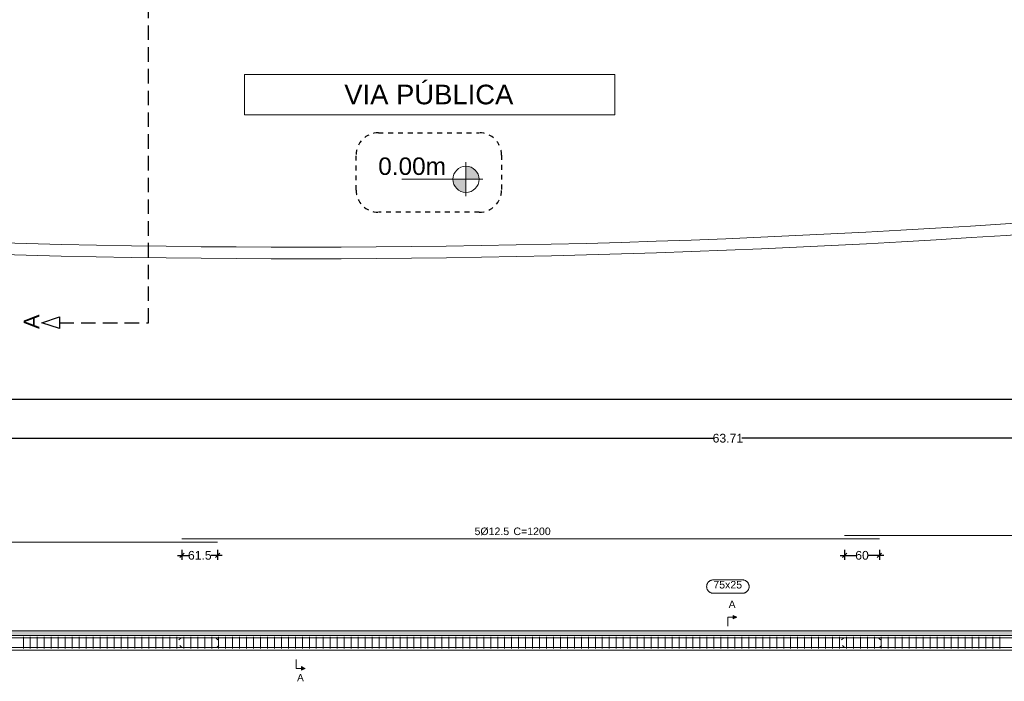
# Model space of a CAD drawing. Header units: millimetres. Extents: x 83 to 471, y -739 to 93.
# Tile 31 of 185: x 129 to 151, y -626 to -610. Entities that reach past the tile are written whole.
import ezdxf
from ezdxf.enums import TextEntityAlignment as Align

# ---------------------------------------------------------------- set-up
doc = ezdxf.new("R2010")
doc.units = ezdxf.units.MM
doc.linetypes.add('CYPE_RAYA', pattern=[0.225, 0.1125, -0.1125])
doc.linetypes.add('TRAZO_INTERIOR_VIGA', pattern=[0.375, 0.25, -0.125])
for name, color, linetype, lineweight in [('A-FLOR', 7, 'Continuous', 9), ('ARM_LONGITUDINAL_Ø12_5', 7, 'Continuous', 9), ('ARM_TRANSVERSAL_Ø6_3', 7, 'Continuous', 9), ('COTA', 7, 'Continuous', 20), ('COTAS', 250, 'Continuous', 5), ('ELE_CONT_MUROS_SOBRE_VAO', 7, 'Continuous', 0), ('ELE_CONT_VIG_CONCRETO', 7, 'Continuous', 9), ('ELE_COT_COMPRIMENTO_PROJETADO', 7, 'Continuous', 9), ('ELE_COT_COT_ARM', 7, 'Continuous', 9), ('ELE_REF_LINHAS_MARCAS_PLANTA', 7, 'Continuous', 9), ('ELE_REF_MARCAS_PLANTA', 7, 'Continuous', 9), ('ELE_REF_REF_NOME', 7, 'Continuous', 9), ('ELE_REF_TEXTO_REF_NOME', 7, 'Continuous', 9), ('OT_SEC_LAJE', 7, 'Continuous', 20), ('PECA_COMPLETA', 7, 'Continuous', 0), ('POR_ARM_LONG_ARM_TEXTOS', 7, 'Continuous', 9), ('POR_ARM_LONG_TXT_COMP', 7, 'Continuous', 9), ('SAP_DIMENSION_Y_ARM', 7, 'Continuous', 0)]:
    doc.layers.add(name, color=color, linetype=linetype, lineweight=lineweight)
doc.layers.add('RAMPA', color=253, linetype='Continuous')
doc.styles.add('Arial', font='arial.ttf')
doc.dimstyles.new('cype_oblique', dxfattribs={"dimtxt": 0.2, "dimasz": 0.1, "dimexe": 0.1, "dimexo": 0.1, "dimgap": 0, "dimtad": 0, "dimdec": 0, "dimlfac": 30, "dimzin": 0, "dimdsep": 46, "dimtxsty": 'Arial', "dimblk1": 'OBLIQUE', "dimblk2": 'OBLIQUE', "dimsah": 1, "dimcen": 0.09, "dimdle": 0.1, "dimadec": 0, "dimazin": 0, "dimtfac": 1, "dimtdec": 0, "dimtofl": 0, "dimtmove": 2, "dimatfit": 3, "dimfxl": 1, "dimtolj": 1, "dimtzin": 0, "dimarcsym": 0})

# ---------------------------------------------------------------- blocks, each defined once
blk = doc.blocks.new('ililil')
at = {"layer": 'COTA', "linetype": 'ByBlock'}
h = blk.add_hatch(color=1, dxfattribs=at)
h.dxf.hatch_style = 1
h.paths.add_polyline_path([(0.1125, 0), (0, 0), (0, -0.1125, 0.41421356), (0.1125, 0)])
h.paths.add_polyline_path([(0, 0), (0, 0.1125, 0.41421356), (-0.1125, 0), (0, 0)])
at = {"layer": 'COTA', "color": 1}
for p, q in [((0, 0.14625), (0, -0.551175)), ((0.14625, 0), (-0.14625, 0))]:
    blk.add_line(p, q, dxfattribs=at)
at = {"layer": 'COTA', "color": 1, "linetype": 'ByBlock'}
blk.add_circle((0, 0), 0.1125, dxfattribs=at)
blk = doc.blocks.new('G$C64FE85D2')
at = {"layer": 'OT_SEC_LAJE', "lineweight": 30}
blk.add_lwpolyline([(-6.645, -37.849), (-6.645, -38.049), (-6.945, -37.949), (-6.645, -37.849)], close=True, dxfattribs=at)
at = {"layer": 'RAMPA', "linetype": 'TRAZO_INTERIOR_VIGA'}
blk.add_lwpolyline([(-6.645, -37.949), (-5.106, -37.949), (-5.106, -17.767), (-1.619, -17.767), (-1.619, -3.88), (-5.106, -3.88), (-5.106, 3.866), (-6.356, 3.866)], dxfattribs=at)
at = {"layer": 'OT_SEC_LAJE', "lineweight": 30, "style": 'Arial', "text_generation_flag": 2}
blk.add_text('A', height=0.267, rotation=90, dxfattribs=at).set_placement((-6.993, -37.807))
blk = doc.blocks.new('_OBLIQUE')
at = {"color": 0, "linetype": 'ByBlock', "lineweight": -2}
blk.add_line((-0.5, -0.5), (0.5, 0.5), dxfattribs=at)
blk = doc.blocks.new('*D5222')
at = {"layer": 'Defpoints', "color": 0}
for p in [(0, 4.419), (0, 4.419), (84.947, 4.419)]:
    blk.add_point(p, dxfattribs=at)
at = {"layer": 'ELE_COT_COMPRIMENTO_PROJETADO', "color": 0, "lineweight": -2}
for p, q in [((-0.1, 4.419), (42.155, 4.419)), ((0, 4.419), (0, 4.419)), ((85.047, 4.419), (42.792, 4.419)), ((84.947, 4.419), (84.947, 4.419))]:
    blk.add_line(p, q, dxfattribs=at)
at = {"layer": 'ELE_COT_COMPRIMENTO_PROJETADO', "color": 0, "linetype": 'ByBlock', "lineweight": -2, "xscale": 0.1, "yscale": 0.1, "zscale": 0.1, "rotation": 180}
blk.add_blockref('_OBLIQUE', (0, 4.419), dxfattribs=at)
at = {"layer": 'ELE_COT_COMPRIMENTO_PROJETADO', "color": 0, "linetype": 'ByBlock', "lineweight": -2, "xscale": 0.1, "yscale": 0.1, "zscale": 0.1}
blk.add_blockref('_OBLIQUE', (84.947, 4.419), dxfattribs=at)
at = {"layer": 'ELE_COT_COMPRIMENTO_PROJETADO', "color": 0, "insert": (42.473, 4.419), "char_height": 0.2, "attachment_point": 5, "style": 'Arial'}
blk.add_mtext('\\A1;63.71', dxfattribs=at)
blk = doc.blocks.new('*D5229')
at = {"layer": 'Defpoints', "color": 0}
for p in [(29.95, 1.958), (30.77, 1.958), (30.77, 1.732)]:
    blk.add_point(p, dxfattribs=at)
at = {"layer": 'ELE_COT_COT_ARM', "color": 0, "lineweight": -2}
for p, q in [((29.95, 1.858), (29.95, 1.632)), ((30.77, 1.858), (30.77, 1.632)), ((29.85, 1.732), (30.099, 1.732)), ((30.87, 1.732), (30.621, 1.732))]:
    blk.add_line(p, q, dxfattribs=at)
at = {"layer": 'ELE_COT_COT_ARM', "color": 0, "linetype": 'ByBlock', "lineweight": -2, "xscale": 0.1, "yscale": 0.1, "zscale": 0.1, "rotation": 180}
blk.add_blockref('_OBLIQUE', (29.95, 1.732), dxfattribs=at)
at = {"layer": 'ELE_COT_COT_ARM', "color": 0, "linetype": 'ByBlock', "lineweight": -2, "xscale": 0.1, "yscale": 0.1, "zscale": 0.1}
blk.add_blockref('_OBLIQUE', (30.77, 1.732), dxfattribs=at)
at = {"layer": 'ELE_COT_COT_ARM', "color": 0, "insert": (30.36, 1.732), "char_height": 0.2, "attachment_point": 5, "style": 'Arial'}
blk.add_mtext('\\A1;61.5', dxfattribs=at)
blk = doc.blocks.new('*D5230')
at = {"layer": 'Defpoints', "color": 0}
for p in [(45.15, 1.958), (45.95, 1.958), (45.95, 1.732)]:
    blk.add_point(p, dxfattribs=at)
at = {"layer": 'ELE_COT_COT_ARM', "color": 0, "lineweight": -2}
for p, q in [((45.15, 1.858), (45.15, 1.632)), ((45.95, 1.858), (45.95, 1.632)), ((45.05, 1.732), (45.407, 1.732)), ((46.05, 1.732), (45.693, 1.732))]:
    blk.add_line(p, q, dxfattribs=at)
at = {"layer": 'ELE_COT_COT_ARM', "color": 0, "linetype": 'ByBlock', "lineweight": -2, "xscale": 0.1, "yscale": 0.1, "zscale": 0.1, "rotation": 180}
blk.add_blockref('_OBLIQUE', (45.15, 1.732), dxfattribs=at)
at = {"layer": 'ELE_COT_COT_ARM', "color": 0, "linetype": 'ByBlock', "lineweight": -2, "xscale": 0.1, "yscale": 0.1, "zscale": 0.1}
blk.add_blockref('_OBLIQUE', (45.95, 1.732), dxfattribs=at)
at = {"layer": 'ELE_COT_COT_ARM', "color": 0, "insert": (45.55, 1.732), "char_height": 0.2, "attachment_point": 5, "style": 'Arial'}
blk.add_mtext('\\A1;60', dxfattribs=at)
blk = doc.blocks.new('G$C42583CF2')
at = {"layer": 'ELE_CONT_MUROS_SOBRE_VAO', "true_color": 0xdad7d3}
blk.add_hatch(color=254, dxfattribs=at).paths.add_polyline_path([(0, -0.107), (84.947, -0.107), (84.947, 0), (0, 0)])
at = {"layer": 'ELE_REF_LINHAS_MARCAS_PLANTA'}
for points in [[(42.596, 0.273), (42.596, 0.355), (42.677, 0.314)], [(32.694, -0.82), (32.694, -0.902), (32.776, -0.861)]]:
    blk.add_hatch(color=256, dxfattribs=at).paths.add_polyline_path(points)
at = {"layer": 'ARM_LONGITUDINAL_Ø12_5'}
for p, q in [((29.93, -0.161), (29.883, -0.208)), ((30.73, -0.161), (30.777, -0.208)), ((45.13, -0.161), (45.083, -0.208)), ((45.93, -0.161), (45.977, -0.208)), ((29.95, -0.385), (29.903, -0.338)), ((30.75, -0.385), (30.797, -0.338)), ((45.15, -0.385), (45.103, -0.338)), ((45.95, -0.385), (45.997, -0.338))]:
    blk.add_line(p, q, dxfattribs=at)
for points in [[(14.77, 2.034), (30.77, 2.034)], [(29.95, 2.111), (45.95, 2.111)], [(45.15, 2.187), (61.15, 2.187)], [(84.697, -0.385), (84.863, -0.385), (84.882, -0.382), (84.899, -0.371), (84.91, -0.354), (84.913, -0.335), (84.913, -0.211), (84.91, -0.192), (84.899, -0.176), (84.882, -0.165), (84.863, -0.161), (0.083, -0.161), (0.064, -0.165), (0.048, -0.176), (0.037, -0.192), (0.033, -0.211), (0.033, -0.335), (0.037, -0.354), (0.048, -0.371), (0.064, -0.382), (0.083, -0.385), (0.25, -0.385)], [(0.25, -0.161), (0.083, -0.161), (0.064, -0.165), (0.048, -0.176), (0.037, -0.192), (0.033, -0.211), (0.033, -0.335), (0.037, -0.354), (0.048, -0.371), (0.064, -0.382), (0.083, -0.385), (84.863, -0.385), (84.882, -0.382), (84.899, -0.371), (84.91, -0.354), (84.913, -0.335), (84.913, -0.211), (84.91, -0.192), (84.899, -0.176), (84.882, -0.165), (84.863, -0.161), (84.697, -0.161)]]:
    blk.add_lwpolyline(points, dxfattribs=at)
at = {"layer": 'ARM_TRANSVERSAL_Ø6_3'}
for p, q in [((26.313, -0.14), (26.313, -0.407)), ((26.473, -0.14), (26.473, -0.407)), ((26.633, -0.14), (26.633, -0.407)), ((26.793, -0.14), (26.793, -0.407)), ((26.953, -0.14), (26.953, -0.407)), ((27.113, -0.14), (27.113, -0.407)), ((27.273, -0.14), (27.273, -0.407)), ((27.433, -0.14), (27.433, -0.407)), ((27.593, -0.14), (27.593, -0.407)), ((27.753, -0.14), (27.753, -0.407)), ((27.913, -0.14), (27.913, -0.407)), ((28.073, -0.14), (28.073, -0.407)), ((28.233, -0.14), (28.233, -0.407)), ((28.393, -0.14), (28.393, -0.407)), ((28.553, -0.14), (28.553, -0.407)), ((28.713, -0.14), (28.713, -0.407)), ((28.873, -0.14), (28.873, -0.407)), ((29.033, -0.14), (29.033, -0.407)), ((29.193, -0.14), (29.193, -0.407)), ((29.353, -0.14), (29.353, -0.407)), ((29.513, -0.14), (29.513, -0.407)), ((29.673, -0.14), (29.673, -0.407)), ((29.833, -0.14), (29.833, -0.407)), ((29.993, -0.14), (29.993, -0.407)), ((30.153, -0.14), (30.153, -0.407)), ((30.313, -0.14), (30.313, -0.407)), ((30.473, -0.14), (30.473, -0.407)), ((30.633, -0.14), (30.633, -0.407)), ((30.793, -0.14), (30.793, -0.407)), ((30.953, -0.14), (30.953, -0.407)), ((31.113, -0.14), (31.113, -0.407)), ((31.273, -0.14), (31.273, -0.407)), ((31.433, -0.14), (31.433, -0.407)), ((31.593, -0.14), (31.593, -0.407)), ((31.753, -0.14), (31.753, -0.407)), ((31.913, -0.14), (31.913, -0.407)), ((32.073, -0.14), (32.073, -0.407)), ((32.233, -0.14), (32.233, -0.407)), ((32.393, -0.14), (32.393, -0.407)), ((32.553, -0.14), (32.553, -0.407)), ((32.713, -0.14), (32.713, -0.407)), ((32.873, -0.14), (32.873, -0.407)), ((33.033, -0.14), (33.033, -0.407)), ((33.193, -0.14), (33.193, -0.407)), ((33.353, -0.14), (33.353, -0.407)), ((33.513, -0.14), (33.513, -0.407)), ((33.673, -0.14), (33.673, -0.407)), ((33.833, -0.14), (33.833, -0.407)), ((33.993, -0.14), (33.993, -0.407)), ((34.153, -0.14), (34.153, -0.407)), ((34.313, -0.14), (34.313, -0.407)), ((34.473, -0.14), (34.473, -0.407)), ((34.633, -0.14), (34.633, -0.407)), ((34.793, -0.14), (34.793, -0.407)), ((34.953, -0.14), (34.953, -0.407)), ((35.113, -0.14), (35.113, -0.407)), ((35.273, -0.14), (35.273, -0.407)), ((35.433, -0.14), (35.433, -0.407)), ((35.593, -0.14), (35.593, -0.407)), ((35.753, -0.14), (35.753, -0.407)), ((35.913, -0.14), (35.913, -0.407)), ((36.073, -0.14), (36.073, -0.407)), ((36.233, -0.14), (36.233, -0.407)), ((36.393, -0.14), (36.393, -0.407)), ((36.553, -0.14), (36.553, -0.407)), ((36.713, -0.14), (36.713, -0.407)), ((36.873, -0.14), (36.873, -0.407)), ((37.033, -0.14), (37.033, -0.407)), ((37.193, -0.14), (37.193, -0.407)), ((37.353, -0.14), (37.353, -0.407)), ((37.513, -0.14), (37.513, -0.407)), ((37.673, -0.14), (37.673, -0.407)), ((37.833, -0.14), (37.833, -0.407)), ((37.993, -0.14), (37.993, -0.407)), ((38.153, -0.14), (38.153, -0.407)), ((38.313, -0.14), (38.313, -0.407)), ((38.473, -0.14), (38.473, -0.407)), ((38.633, -0.14), (38.633, -0.407)), ((38.793, -0.14), (38.793, -0.407)), ((38.953, -0.14), (38.953, -0.407)), ((39.113, -0.14), (39.113, -0.407)), ((39.273, -0.14), (39.273, -0.407)), ((39.433, -0.14), (39.433, -0.407)), ((39.593, -0.14), (39.593, -0.407)), ((39.753, -0.14), (39.753, -0.407)), ((39.913, -0.14), (39.913, -0.407)), ((40.073, -0.14), (40.073, -0.407)), ((40.233, -0.14), (40.233, -0.407)), ((40.393, -0.14), (40.393, -0.407)), ((40.553, -0.14), (40.553, -0.407)), ((40.713, -0.14), (40.713, -0.407)), ((40.873, -0.14), (40.873, -0.407)), ((41.033, -0.14), (41.033, -0.407)), ((41.193, -0.14), (41.193, -0.407)), ((41.353, -0.14), (41.353, -0.407)), ((41.513, -0.14), (41.513, -0.407)), ((41.673, -0.14), (41.673, -0.407)), ((41.833, -0.14), (41.833, -0.407)), ((41.993, -0.14), (41.993, -0.407)), ((42.153, -0.14), (42.153, -0.407)), ((42.313, -0.14), (42.313, -0.407)), ((42.473, -0.14), (42.473, -0.407)), ((42.633, -0.14), (42.633, -0.407)), ((42.793, -0.14), (42.793, -0.407)), ((42.953, -0.14), (42.953, -0.407)), ((43.113, -0.14), (43.113, -0.407)), ((43.273, -0.14), (43.273, -0.407)), ((43.433, -0.14), (43.433, -0.407)), ((43.593, -0.14), (43.593, -0.407)), ((43.753, -0.14), (43.753, -0.407)), ((43.913, -0.14), (43.913, -0.407)), ((44.073, -0.14), (44.073, -0.407)), ((44.233, -0.14), (44.233, -0.407)), ((44.393, -0.14), (44.393, -0.407)), ((44.553, -0.14), (44.553, -0.407)), ((44.713, -0.14), (44.713, -0.407)), ((44.873, -0.14), (44.873, -0.407)), ((45.033, -0.14), (45.033, -0.407)), ((45.193, -0.14), (45.193, -0.407)), ((45.353, -0.14), (45.353, -0.407)), ((45.513, -0.14), (45.513, -0.407)), ((45.673, -0.14), (45.673, -0.407)), ((45.833, -0.14), (45.833, -0.407)), ((45.993, -0.14), (45.993, -0.407)), ((46.153, -0.14), (46.153, -0.407)), ((46.313, -0.14), (46.313, -0.407)), ((46.473, -0.14), (46.473, -0.407)), ((46.633, -0.14), (46.633, -0.407)), ((46.793, -0.14), (46.793, -0.407)), ((46.953, -0.14), (46.953, -0.407)), ((47.113, -0.14), (47.113, -0.407)), ((47.273, -0.14), (47.273, -0.407)), ((47.433, -0.14), (47.433, -0.407)), ((47.593, -0.14), (47.593, -0.407)), ((47.753, -0.14), (47.753, -0.407)), ((47.913, -0.14), (47.913, -0.407)), ((48.073, -0.14), (48.073, -0.407)), ((48.233, -0.14), (48.233, -0.407)), ((48.393, -0.14), (48.393, -0.407)), ((48.553, -0.14), (48.553, -0.407)), ((48.713, -0.14), (48.713, -0.407))]:
    blk.add_line(p, q, dxfattribs=at)
at = {"layer": 'ELE_CONT_MUROS_SOBRE_VAO', "color": 254, "true_color": 0xdad7d3}
blk.add_lwpolyline([(0, -0.107), (84.947, -0.107), (84.947, 0), (0, 0)], close=True, dxfattribs=at)
at = {"layer": 'ELE_CONT_MUROS_SOBRE_VAO'}
blk.add_lwpolyline([(0, -0.107), (84.947, -0.107), (84.947, 0), (0, 0)], dxfattribs=at)
at = {"layer": 'ELE_CONT_VIG_CONCRETO'}
for p, q in [((0, -0.107), (84.947, -0.107)), ((0, -0.44), (84.947, -0.44))]:
    blk.add_line(p, q, dxfattribs=at)
at = {"layer": 'ELE_REF_LINHAS_MARCAS_PLANTA'}
for p, q in [((42.473, 0.314), (42.473, 0.11)), ((42.473, 0.314), (42.596, 0.314)), ((32.572, -0.861), (32.572, -0.657)), ((32.572, -0.861), (32.694, -0.861))]:
    blk.add_line(p, q, dxfattribs=at)
for points in [[(42.596, 0.273), (42.596, 0.355), (42.677, 0.314)], [(32.694, -0.82), (32.694, -0.902), (32.776, -0.861)]]:
    blk.add_lwpolyline(points, close=True, dxfattribs=at)
at = {"layer": 'ELE_REF_REF_NOME'}
blk.add_lwpolyline([(42.807, 1.168), (42.818, 1.168), (42.828, 1.167), (42.838, 1.165), (42.848, 1.163), (42.858, 1.16), (42.867, 1.156), (42.876, 1.152), (42.885, 1.147), (42.894, 1.141), (42.902, 1.135), (42.91, 1.129), (42.917, 1.122), (42.924, 1.114), (42.931, 1.106), (42.936, 1.098), (42.942, 1.089), (42.946, 1.08), (42.95, 1.07), (42.954, 1.061), (42.956, 1.051), (42.958, 1.041), (42.96, 1.031), (42.96, 1.02), (42.96, 1.01), (42.96, 1), (42.958, 0.99), (42.956, 0.98), (42.954, 0.97), (42.95, 0.96), (42.946, 0.951), (42.942, 0.942), (42.936, 0.933), (42.931, 0.925), (42.924, 0.917), (42.917, 0.909), (42.91, 0.902), (42.902, 0.895), (42.894, 0.889), (42.885, 0.884), (42.876, 0.879), (42.867, 0.874), (42.858, 0.871), (42.848, 0.868), (42.838, 0.865), (42.828, 0.864), (42.818, 0.863), (42.807, 0.862), (42.139, 0.862), (42.129, 0.863), (42.119, 0.864), (42.109, 0.865), (42.099, 0.868), (42.089, 0.871), (42.08, 0.874), (42.07, 0.879), (42.061, 0.884), (42.053, 0.889), (42.044, 0.895), (42.037, 0.902), (42.029, 0.909), (42.022, 0.917), (42.016, 0.925), (42.01, 0.933), (42.005, 0.942), (42, 0.951), (41.997, 0.96), (41.993, 0.97), (41.99, 0.98), (41.988, 0.99), (41.987, 1), (41.986, 1.01), (41.986, 1.02), (41.987, 1.031), (41.988, 1.041), (41.99, 1.051), (41.993, 1.061), (41.997, 1.07), (42, 1.08), (42.005, 1.089), (42.01, 1.098), (42.016, 1.106), (42.022, 1.114), (42.029, 1.122), (42.037, 1.129), (42.044, 1.135), (42.053, 1.141), (42.061, 1.147), (42.07, 1.152), (42.08, 1.156), (42.089, 1.16), (42.099, 1.163), (42.109, 1.165), (42.119, 1.167), (42.129, 1.168), (42.139, 1.168), (42.807, 1.168)], close=True, dxfattribs=at)
at = {"layer": 'ELE_REF_MARCAS_PLANTA', "style": 'Arial'}
for p in [(42.492, 0.527), (32.591, -1.157)]:
    blk.add_text('A', height=0.167, dxfattribs=at).set_placement(p)
at = {"layer": 'ELE_REF_TEXTO_REF_NOME', "style": 'Arial'}
blk.add_text('75x25', height=0.1733, dxfattribs=at).set_placement((42.139, 0.972))
at = {"layer": 'POR_ARM_LONG_ARM_TEXTOS', "style": 'Arial'}
blk.add_text('5%%c12.5', height=0.1733, dxfattribs=at).set_placement((36.662, 2.197))
at = {"layer": 'POR_ARM_LONG_TXT_COMP', "style": 'Arial'}
blk.add_text(' C=1200', height=0.1733, dxfattribs=at).set_placement((37.487, 2.197))
at = {"layer": 'ELE_COT_COMPRIMENTO_PROJETADO'}
dim = blk.add_aligned_dim(p1=(84.947, 4.419), p2=(0, 4.419), distance=0, text='63.71', dimstyle='cype_oblique', override={"dimexe": 0, "dimexo": 0}, dxfattribs=at)
dim.commit()
dim.dimension.update_dxf_attribs({"geometry": '*D5222', "text_midpoint": (42.473, 4.419)})
at = {"layer": 'ELE_COT_COT_ARM'}
for p1, p2, text, picture, middle in [((29.95, 1.958), (30.77, 1.958), '61.5', '*D5229', (30.36, 1.732)), ((45.15, 1.958), (45.95, 1.958), '60', '*D5230', (45.55, 1.732))]:
    dim = blk.add_aligned_dim(p1=p1, p2=p2, distance=-0.226, text=text, dimstyle='cype_oblique', dxfattribs=at)
    dim.commit()
    dim.dimension.update_dxf_attribs({"geometry": picture, "text_midpoint": middle})

msp = doc.modelspace()

# ---------------------------------------------------------------- linework, layer by layer
msp.add_line((96.62457, -619.07275), (194.51797, -619.07275))
at = {"layer": 'A-FLOR'}
for radius in [242.94548, 243.21216]:
    msp.add_arc((135.08941, -372.64392), radius, 266.2375558, 278.3547637, dxfattribs=at)
at = {"layer": 'PECA_COMPLETA'}
msp.add_lwpolyline([(133.78062, -611.62436), (142.27012, -611.62436), (142.27012, -612.55565), (133.78062, -612.55565)], close=True, dxfattribs=at)
at = {"layer": 'PECA_COMPLETA', "linetype": 'CYPE_RAYA', "lineweight": 30}
msp.add_lwpolyline([(136.84944, -612.96706), (139.16307, -612.96706, -0.41421356), (139.67286, -613.47684), (139.67286, -614.2791, -0.41421356), (139.16307, -614.78888), (136.84944, -614.78888, -0.41421356), (136.33966, -614.2791), (136.33966, -613.47684, -0.41421356)], format="xyb", close=True, dxfattribs=at)

# ---------------------------------------------------------------- block references
msp.add_blockref('G$C42583CF2', (102.39289, -624.39183))
at = {"layer": 'COTAS', "xscale": 1.330508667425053, "yscale": 1.330508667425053, "zscale": 1.330508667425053}
msp.add_blockref('G$C64FE85D2', (138.37313, -566.83131), dxfattribs=at)
at = {"layer": 'COTAS', "xscale": 2.666800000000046, "yscale": 2.666800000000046, "zscale": 2.666800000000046, "rotation": 270}
msp.add_blockref('ililil', (138.85845, -614.03263), dxfattribs=at)

# ---------------------------------------------------------------- texts
at = {"layer": 'COTAS', "lineweight": 9, "style": 'Arial'}
msp.add_text('0.00m', height=0.40002, dxfattribs=at).set_placement((137.62283, -613.93197), align=Align.CENTER)
at = {"layer": 'SAP_DIMENSION_Y_ARM', "lineweight": 9, "insert": (138.00626, -612.09001), "char_height": 0.45, "width": 8.1218261, "attachment_point": 5, "style": 'Arial'}
msp.add_mtext('VIA PÚBLICA', dxfattribs=at)

doc.saveas('drawing.dxf')
